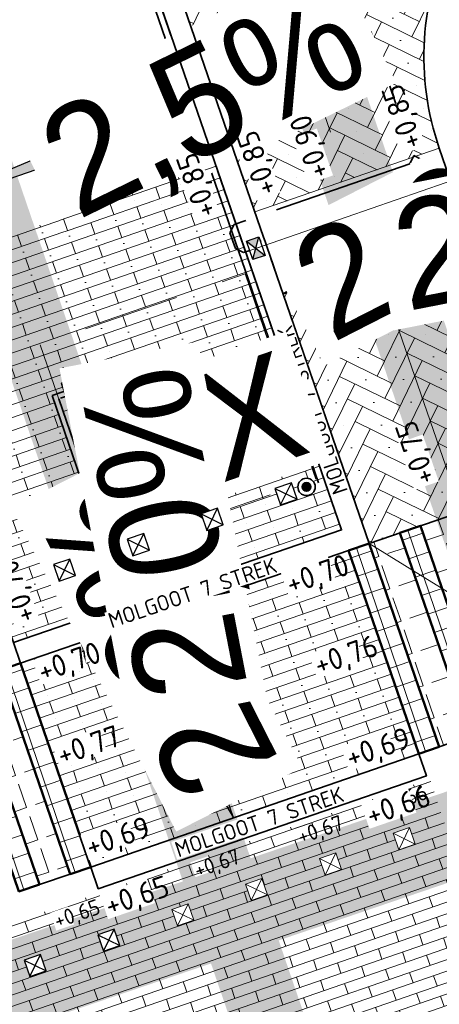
# Model space of a CAD drawing. Header units: metres. Extents: x 264779 to 275389, y 575281 to 580396.
# Tile 13 of 174: x 265234 to 265244, y 576932 to 576954. Entities that reach past the tile are written whole.
import ezdxf
from ezdxf.enums import TextEntityAlignment as Align

# ---------------------------------------------------------------- set-up
doc = ezdxf.new("R2018")
doc.units = ezdxf.units.M
doc.set_wipeout_variables(frame=1)
for name, pattern in [('AM-AS', [16, 10, -2, 2, -2]), ('B-WE-RI-HWA_HUISAANSLUITING_PVC_125-G', [10, 3.25, -0.75, 1.25, -0.75, 1.25, -0.75, 1.25, -0.75]), ('B-WE-RI-HWA_PVC_125-G', [10, 2.25, -1.083333, 2.25, -1.083333, 2.25, -1.083333]), ('B-WE-VH-KANTOPSLUITING_RIJWIELPADBAND_[AFMETINGEN1]-G', [10, 4.2, -0.6, 0.7, -0.6, 0.7, -0.6, 0.7, -0.6, 0.7, -0.6]), ('HIDDEN', [9.525, 6.35, -3.175])]:
    doc.linetypes.add(name, pattern=pattern)
for name, color, linetype, lineweight in [('B-WE-IE-VERKEERSTEKEN_OVERIG-S', 252, 'Continuous', 18), ('B-WE-VH-VERHARDING_BETONSTRAATSTEEN_WAALFORMAAT_HALF-A', 252, 'Continuous', 18), ('B-XX-AL-HOOGTELABEL-T25', 252, 'Continuous', 9), ('N-CO-AM-AS-G', 10, 'AM-AS', 9), ('N-GV-GR-BEPLANTING_WATERPLANT-A', 92, 'Continuous', 18), ('N-WA-RI-DETAIL1-G', 1, 'HIDDEN', 18), ('N-WE-IE-MEUBILAIR_WEGMEUBILAIR_DIAMANTKOPPAAL-S', 7, 'Continuous', 25), ('N-WE-IE-TERREINAFSCHEIDING_KUNSTMATIG-G', 30, 'B-WE-IE-TERREINAFSCHEIDING_KUNSTMATIG-G', 35), ('N-WE-KL-ET_LS_OV_LICHTMAST-S', 10, 'Continuous', 35), ('N-WE-VH-GOOT_SBS-G', 40, 'Continuous', 35), ('N-WE-VH-KANTOPSLUITING_RIJWIELPADBAND_60-120x200-G', 60, 'B-WE-VH-KANTOPSLUITING_RIJWIELPADBAND_[AFMETINGEN1]-G', 35), ('N-WE-VH-KNIKLIJN_AANDUIDING-G', 30, 'Continuous', 18), ('N-WE-VH-VERHARDING_HERSTRATEN-A', 40, 'Continuous', 18), ('N-WE-VH-VERHARDING_HERSTRATEN-G', 40, 'Continuous', 35), ('N-WE-VH-VERHARDING_NATUURSTEEN-A', 40, 'Continuous', 18), ('N-WE-VH-VERHARDING_NATUURSTEEN-G', 40, 'Continuous', 50), ('N-WE-VH-VERHARDING_STRAATBAKSTEEN_DIKFORMAAT_KEPER-G', 40, 'Continuous', 35), ('N-WE-VH-VERHARDING_STRAATBAKSTEEN_WAALFORMAAT_HALF-G', 40, 'Continuous', 35), ('N-XX-AL-HOOGTELABEL-T25-M', 7, 'Continuous', 25), ('X-XX-AL-T18-1000', 10, 'Continuous', 18), ('X-XX-AL-VERKANTING_DAKPROFIEL-S', 7, 'Continuous', 25), ('X-XX-AL-VERKANTING_ÉÉN_OOR-S', 7, 'Continuous', 25)]:
    doc.layers.add(name, color=color, linetype=linetype, lineweight=lineweight)
for name, color, linetype, lineweight, true_color in [('B-WE-KL-TRACE-A', 9, 'Continuous', 13, 0x808080), ('N-GV-GR-BOOM-S', 7, 'Continuous', 35, 0x00a500), ('N-OI-RI-BELUCHTINGSDRAINAGE_PVC_160-G', 3, 'B-WE-RI-DRAINAGE_PVC_160-G', 35, 0x00ff00), ('N-OI-RI-HWA_KOLKAANSLUITING_PVC_160-G', 150, 'B-WE-RI-HWA_HUISAANSLUITING_PVC_125-G', 35, 0x007fff), ('N-OI-RI-HWA_KOLKAANSLUITING_PVC_200-G', 150, 'B-WE-RI-HWA_PVC_125-G', 35, 0x007fff), ('N-WE-RI-HWA_KOLK-S', 150, 'Continuous', 25, 0x007fff), ('N-WE-VH-VERHARDING_STRAATBAKSTEEN_DIKFORMAAT_KEPER-ROOD-PAARS-A', 7, 'Continuous', 18, 0xa45729), ('N-WE-VH-VERHARDING_STRAATBAKSTEEN_WAALFORMAAT_HALF_PAARS-BRUIN-A', 7, 'Continuous', 18, 0x66332b)]:
    doc.layers.add(name, color=color, linetype=linetype, lineweight=lineweight, true_color=true_color)
doc.layers.add('X-XX-AL-HULPLAAG-G', color=6, linetype='Continuous', lineweight=18, plot=False)
doc.styles.add('NLCS-ISO-ANNOTATIVE-T18', font='NLCS-ISO.ttf', dxfattribs={"height": 1.8})
doc.styles.add('NLCS-ISO-ANNOTATIVE-T25', font='NLCS-ISO.ttf', dxfattribs={"height": 2.5})
doc.styles.add('NLCS-ISO-M1000-T25', font='NLCS-ISO.ttf', dxfattribs={"height": 2.5})
doc.styles.get("Standard").update_dxf_attribs({"font": 'arial.ttf'})
doc.linetypes.add('B-WE-IE-TERREINAFSCHEIDING_KUNSTMATIG-G', pattern='A,5,-2.5,[82,NLCS.shx,S=1.1,R=90,X=0,Y=0],-2.5', length=10)
doc.linetypes.add('B-WE-RI-DRAINAGE_PVC_160-G', pattern='A,10.25,-3,[160,NLCS.shx,S=0.25,R=0,X=0,Y=0],-3.5,["o",Standard,S=1,R=0,X=-0.35,Y=-0.35],-3.25', length=20)
pattern_1 = [(243.94852576, (71648.1353, 116879.18004), (0.1782353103, -0.51914757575), [1.5525, -0.77625]), (153.94852576, (71649.18137, 116878.66867), (0.1782353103, -0.51914757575), [1.5525, -0.77625]), (243.94852576, (71647.8835, 116878.2231), (0.1782353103, -0.51914757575), [0, -2.32875]), (243.94852576, (71648.5731, 116878.75), (0.1782353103, -0.51914757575), [0, -2.32875])]
pattern_2 = [(199.03852576, (70684.70536, 116529.11236), (0.0815509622, -0.23632486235), []), (109.03852576, (70684.70536, 116529.11236), (-0.5542006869, 0.07322293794), [0.25, -0.25])]
pattern_3 = [(288.77070982, (70683.9374, 116264.9575), (0.42606624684, 0.14480177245), []), (18.77070982, (70683.9374, 116264.9575), (-0.14480177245, 0.42606624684), [])]

# ---------------------------------------------------------------- blocks, each defined once
blk = doc.blocks.new('*U184')
h = blk.add_hatch(color=256)
h.dxf.hatch_style = 1
h.paths.add_polyline_path([(-4.01, 11.67), (0, 0), (4.06, -11.82), (2.36, 0.81)])
at = {"flags": 128}
blk.add_lwpolyline([(-4.01, 11.67), (0, 0), (4.06, -11.82), (2.36, 0.81)], close=True, dxfattribs=at)
at = {"lineweight": 30}
for tag, rotation, flags, p in [('HELLING_2', 296.9534, 50, (1.76, 10.72)), ('HELLING', 280.9534, 43, (6.61, -1.23))]:
    blk.add_attdef(tag, text='', height=2.5, rotation=rotation, dxfattribs=dict(at, flags=flags)).set_placement(p, align=Align.TOP_LEFT)
blk = doc.blocks.new('*U176')
h = blk.add_hatch(color=256)
h.dxf.hatch_style = 1
h.paths.add_polyline_path([(-35.26, -12.17), (0, 0), (-0.82, 2.36)])
at = {"flags": 128}
blk.add_lwpolyline([(-35.26, -12.17), (0, 0), (-0.82, 2.36), (-35.26, -12.17)], dxfattribs=at)
at = {"lineweight": 30, "flags": 5}
blk.add_attdef('HELLING', text='', height=2.5, rotation=26.0406, dxfattribs=at).set_placement((-19.38, -1.08), align=Align.TOP_RIGHT)
blk = doc.blocks.new('*U93')
h = blk.add_hatch(color=256)
h.dxf.hatch_style = 1
h.paths.add_polyline_path([(-3.65, 10.64), (0, 0), (3.65, -10.64), (2.36, 0.81)])
at = {"flags": 128}
blk.add_lwpolyline([(-3.65, 10.64), (0, 0), (3.65, -10.64), (2.36, 0.81)], close=True, dxfattribs=at)
at = {"lineweight": 30}
for tag, rotation, flags, p in [('HELLING_2', 296.9534, 50, (1.76, 10.72)), ('HELLING', 280.9534, 43, (6.61, -1.23))]:
    blk.add_attdef(tag, text='', height=2.5, rotation=rotation, dxfattribs=dict(at, flags=flags)).set_placement(p, align=Align.TOP_LEFT)
blk = doc.blocks.new('BOOM')
blk.add_lwpolyline([(0.4, 4.34), (0.41, 4.35), (0.41, 4.36), (0.42, 4.37), (0.43, 4.38), (0.44, 4.38), (0.44, 4.39), (0.45, 4.4), (0.46, 4.41), (0.46, 4.42), (0.47, 4.43), (0.47, 4.44), (0.48, 4.46), (0.48, 4.48), (0.47, 4.5), (0.47, 4.53), (0.44, 4.64, -0.52938), (0.49, 4.7, -0.087139), (2.05, 4.26, -0.372341), (2.11, 4.12), (2.17, 3.8), (2.01, 3.64), (1.84, 3.67), (1.63, 3.52), (1.71, 3.32), (1.92, 3.25), (2.5, 3.38), (2.64, 3.31), (2.63, 3.18), (2.5, 3.1), (2.38, 2.71), (2.53, 2.46), (2.92, 3.09, -0.504641), (3.14, 2.89, 0.331948), (3.27, 2.69, 0.282008), (3.68, 2.77), (3.65, 2.75, -0.512156), (3.84, 2.75, -0.16076), (4.7, -0.05), (4.59, -0.16), (4.59, -0.27), (4.48, -0.29), (4.5, -0.4), (4.33, -0.35), (4.28, -0.48), (4.48, -0.61), (4.55, -0.66), (4.66, -0.55, -0.106371), (4, -2.41), (3.42, -2.03), (3.31, -2.1), (3.24, -1.79), (3.03, -1.54), (2.79, -1.55), (2.79, -1.83), (2.61, -2.47), (2.64, -2.59), (2.77, -2.61), (3.62, -2.93, -0.236298), (-0.21, -4.62, 0.159625), (-0.32, -4.4, 0.350802), (-0.29, -4.17, -0.504641), (-0.55, -4.05), (-0.49, -3.84), (-0.6, -3.65), (-0.74, -3.67), (-0.76, -3.82), (-0.87, -3.88), (-1, -3.79), (-1.11, -3.2), (-1.19, -3.12), (-1.4, -3.13), (-1.46, -3.38), (-1.55, -3.41), (-1.63, -3.62), (-1.85, -3.5, 0.733583), (-1.77, -3.66, -0.861625), (-1.72, -3.81, 0.279978), (-1.88, -4.05), (-1.88, -4.06, -0.827056), (-2.04, -4.23, -0.116774), (-3.83, -2.36), (-3.79, -2.35), (-3.76, -2.34), (-3.74, -2.33), (-3.72, -2.32), (-3.71, -2.31), (-3.7, -2.3), (-3.69, -2.29), (-3.47, -2.01), (-3.47, -2), (-3.47, -1.99), (-3.46, -1.99), (-3.46, -1.98), (-3.46, -1.97), (-3.45, -1.96), (-3.45, -1.95), (-3.44, -1.94), (-3.44, -1.92), (-3.43, -1.91), (-3.42, -1.9), (-3.42, -1.88), (-3.41, -1.87), (-3.4, -1.85), (-3.39, -1.84), (-3.39, -1.82), (-3.38, -1.81), (-3.38, -1.79), (-3.38, -1.78), (-3.38, -1.77), (-3.38, -1.76), (-3.38, -1.75), (-3.38, -1.74), (-3.39, -1.73), (-3.4, -1.73), (-3.4, -1.72), (-3.41, -1.72), (-3.42, -1.72), (-3.43, -1.72), (-3.44, -1.72), (-3.45, -1.72), (-3.46, -1.71), (-3.47, -1.71), (-3.48, -1.71), (-3.49, -1.7), (-3.5, -1.69), (-3.52, -1.68), (-3.53, -1.67), (-3.54, -1.67), (-3.55, -1.66), (-3.56, -1.65), (-3.58, -1.64), (-3.59, -1.62), (-3.6, -1.61), (-3.83, -1.87), (-3.84, -1.86), (-3.85, -1.84), (-3.86, -1.83), (-3.87, -1.81), (-3.88, -1.8), (-3.89, -1.79), (-3.91, -1.78), (-3.94, -1.77), (-3.98, -1.78), (-4.04, -1.79), (-4.11, -1.81, -0.040997), (-4.42, -0.95), (-4.26, -0.97), (-4.11, -1.07), (-4.04, -1), (-3.95, -0.85), (-4.03, -0.72), (-3.99, -0.52), (-4.17, -0.51), (-4.29, -0.39), (-4.51, -0.53, -0.05814), (-4.6, 0.76), (-4.47, 0.74), (-3.96, 0.34), (-3.74, 0.41), (-2.88, 0.64), (-2.81, 0.92), (-3.14, 1.05), (-3.19, 1.16), (-3.8, 1.46), (-3.81, 1.63), (-4.02, 1.8), (-4.1, 1.97), (-3.96, 2.19), (-3.65, 2.24), (-3.36, 2.43), (-3.36, 2.62), (-3.54, 2.83), (-3.49, 2.92), (-3.56, 3.05, -0.13428), (-1.53, 4.46, -0.541727), (-1.47, 4.41), (-1.48, 4.28), (-1.48, 4.21), (-1.47, 4.16), (-1.46, 4.12), (-1.44, 4.09), (-1.42, 4.07), (-1.39, 4.05), (-1.37, 4.03), (-1.35, 4.02), (-1.33, 4), (-1.32, 3.99), (-1.3, 3.97), (-1.29, 3.96), (-1.27, 3.95), (-1.26, 3.94), (-1.24, 3.94), (-1.23, 3.94), (-1.21, 3.94), (-1.19, 3.95), (-1.17, 3.96), (-1.15, 3.97), (-1.14, 3.98), (-1.12, 3.99), (-1.1, 4), (-1.08, 4), (-1.06, 4.01), (-1.04, 4.01), (-1.02, 4.01), (-1, 4.02), (-0.98, 4.02), (-0.97, 4.02), (-0.95, 4.03), (-0.94, 4.04), (-0.92, 4.05), (-0.91, 4.06), (-0.9, 4.08), (-0.89, 3.99), (-0.87, 3.96), (-0.77, 3.8), (-0.56, 3.68), (-0.85, 4.16), (-0.85, 4.17), (-0.85, 4.18), (-0.84, 4.2), (-0.84, 4.21), (-0.85, 4.23), (-0.85, 4.24), (-0.86, 4.25), (-0.88, 4.27), (-0.9, 4.28), (-0.92, 4.3), (-0.94, 4.32), (-0.97, 4.35), (-1, 4.38), (-1.03, 4.42), (-1.11, 4.52, -0.543104), (-1.08, 4.59, -0.046766), (-0.22, 4.72, -0.385168), (-0.17, 4.68), (-0.14, 4.5), (-0.13, 4.45), (-0.11, 4.41), (-0.1, 4.38), (-0.08, 4.37), (-0.06, 4.36), (-0.04, 4.36), (-0.03, 4.36), (-0.01, 4.36), (0.01, 4.35), (0.02, 4.35), (0.04, 4.34), (0.06, 4.34), (0.07, 4.33), (0.09, 4.32), (0.1, 4.32), (0.11, 4.31), (0.13, 4.3), (0.14, 4.3), (0.15, 4.29), (0.17, 4.28), (0.18, 4.28), (0.19, 4.27), (0.19, 4.26), (0.2, 4.25), (0.21, 4.24), (0.21, 4.23), (0.22, 4.23), (0.22, 4.22), (0.23, 4.21), (0.23, 4.21), (0.24, 4.2), (0.25, 4.2), (0.26, 4.2), (0.27, 4.21), (0.28, 4.21), (0.29, 4.22), (0.3, 4.22), (0.31, 4.23), (0.32, 4.24), (0.33, 4.26), (0.34, 4.27), (0.35, 4.28), (0.36, 4.3), (0.37, 4.31), (0.38, 4.32), (0.39, 4.33)], format="xyb", close=True)
blk.add_circle((0, 0), 0.138)
at = {"lineweight": 30, "flags": 104}
blk.add_attdef('01', text='', height=1.8, dxfattribs=at).set_placement((-2.45, 3.09), align=Align.TOP_LEFT)
blk = doc.blocks.new('*U97')
blk.add_wipeout([(-1.125, 0.75), (1.125, 0.75), (1.125, -0.75), (-1.125, -0.75)])
h = blk.add_hatch(color=256)
h.dxf.hatch_style = 1
h.paths.add_polyline_path([(0, 0), (-1.125, 0.75), (-1.125, -0.75)])
h.paths.add_polyline_path([(1.125, -0.75), (1.125, 0.75), (0, 0)])
for p, q in [((-1.125, -0.75), (1.125, 0.75)), ((1.125, -0.75), (-1.125, 0.75))]:
    blk.add_line(p, q)
at = {"flags": 128}
blk.add_lwpolyline([(-1.125, -0.75), (1.125, -0.75), (1.125, 0.75), (-1.125, 0.75)], close=True, dxfattribs=at)
blk = doc.blocks.new('Diamantkoppaal')
blk.add_wipeout([(-1, 1), (1, 1), (1, -1), (-1, -1)])
at = {"flags": 128}
blk.add_lwpolyline([(-1, 1), (-1, -1), (1, -1), (1, 1)], close=True, dxfattribs=at)
for points in [[(-1, 1), (1, -1)], [(-1, -1), (1, 1)]]:
    blk.add_lwpolyline(points, dxfattribs=at)
blk = doc.blocks.new('N-SKL-ET_LS_OV_LICHTMAST_TYPE5-SO')
at = {"lineweight": 30, "flags": 104}
blk.add_attdef('01', text='', height=1.8, dxfattribs=at).set_placement((1.92, 1.09), align=Align.TOP_LEFT)
blk.add_wipeout([(0, 1), (0.07, 1), (0.19, 0.98), (0.39, 0.92), (0.59, 0.81), (0.71, 0.7), (0.8, 0.6), (0.89, 0.45), (0.96, 0.26), (0.99, 0.12), (1, -0.03), (0.99, -0.14), (0.97, -0.25), (0.94, -0.35), (0.91, -0.41), (0.87, -0.49), (0.79, -0.61), (0.76, -0.65), (0.67, -0.74), (0.57, -0.82), (0.47, -0.88), (0.37, -0.93), (0.31, -0.95), (0.19, -0.98), (0.13, -0.99), (0.04, -1), (-0.11, -0.99), (-0.25, -0.97), (-0.34, -0.94), (-0.44, -0.9), (-0.55, -0.84), (-0.61, -0.79), (-0.68, -0.73), (-0.75, -0.66), (-0.8, -0.6), (-0.85, -0.53), (-0.88, -0.47), (-0.93, -0.36), (-0.95, -0.32), (-0.97, -0.23), (-0.98, -0.19), (-1, -0.08), (-1, 0.02), (-1, 0.1), (-0.99, 0.16), (-0.97, 0.22), (-0.95, 0.3), (-0.93, 0.36), (-0.91, 0.41), (-0.89, 0.45), (-0.85, 0.53), (-0.81, 0.59), (-0.75, 0.66), (-0.69, 0.73), (-0.64, 0.76), (-0.57, 0.82), (-0.5, 0.87), (-0.42, 0.91), (-0.35, 0.94), (-0.26, 0.97), (-0.17, 0.99), (-0.07, 1)])
blk.add_hatch(color=0).paths.add_polyline_path([(-0.5, 0.05, 1), (0.5, -0.05, 1)])
at = {"color": 0}
for radius in [1, 0.5]:
    blk.add_circle((0, 0), radius, dxfattribs=at)

msp = doc.modelspace()

# ---------------------------------------------------------------- hatches: boundary and pattern name
at = {"layer": 'B-WE-KL-TRACE-A'}
h = msp.add_hatch(dxfattribs=at)
h.set_pattern_fill('DOTS', color=256, scale=0.5)
h.set_pattern_definition([(0, (265713.50372, 576754.34745), (0.079375, 0.15875), [0, -0.15875])])
h.paths.add_polyline_path([(265257.497, 576901.576), (265280.092, 576836.285), (265298.31, 576783.268), (265291.791, 576781.392), (265239.384, 576934.357), (265222.655, 576983.209), (265230.7, 576979.939), (265245.297, 576937.421), (265245.427, 576937.04)])
h.paths.add_polyline_path([(265223.141, 576984.793), (265219.917, 576993.606), (265211.971, 577028.584), (265210.547, 577042.097), (265222.786, 577002.989), (265229.989, 576982.009)])
h.paths.add_polyline_path([(265207.488, 577055.376), (265208.876, 577042.208), (265202.774, 577069.069)])
h.paths.add_polyline_path([(265194.59, 577097.909), (265209.11, 577055.736), (265209.669, 577050.426), (265224.354, 577003.504), (265246.856, 576937.963), (265259.058, 576902.111), (265281.655, 576836.813), (265331.28, 576692.401), (265402.247, 576711.023), (265417.831, 576715.057), (265434.246, 576719.393), (265450.777, 576723.65), (265466.98, 576727.876), (265483.558, 576732.243), (265517.748, 576741.103), (265533.987, 576745.376), (265551.26, 576749.845), (265566.674, 576753.911), (265582.241, 576757.871), (265589.311, 576759.685), (265591.043, 576760.329), (265486.412, 577064.17), (265488.303, 577064.821), (265593.602, 576759.04), (265591.727, 576758.343), (265591.58, 576758.769), (265589.803, 576758.108), (265582.65, 576756.272), (265567.088, 576752.314), (265551.677, 576748.248), (265534.403, 576743.779), (265518.165, 576739.506), (265483.975, 576730.646), (265467.398, 576726.28), (265451.191, 576722.053), (265434.662, 576717.796), (265418.248, 576713.46), (265402.664, 576709.426), (265330.216, 576690.416), (265298.846, 576781.706), (265290.739, 576779.372), (265237.824, 576933.823), (265212.508, 577007.744), (265210.34, 577028.314), (265197.8, 577083.516), (265193.03, 577097.371)])
at = {"layer": 'B-WE-VH-VERHARDING_BETONSTRAATSTEEN_WAALFORMAAT_HALF-A'}
h = msp.add_hatch(dxfattribs=at)
h.set_pattern_fill('AVH-BSS_WAALFORMAAT_HALFST', color=256, scale=25, angle=89.95, pattern_type=2)
h.set_pattern_definition(pattern_2)
h.paths.add_polyline_path([(265242.804, 576922.019), (265245.272, 576922.84), (265245.5, 576922.185), (265248.251, 576922.356), (265244.115, 576934.366), (265241.267, 576933.428), (265241.337, 576933.211), (265236.466, 576931.563), (265235.533, 576934.062), (265227.589, 576931.336), (265222.918, 576929.758), (265223.883, 576926.7), (265224.962, 576923.73), (265224.979, 576923.681), (265225.238, 576923.769), (265225.106, 576924.156), (265237.607, 576928.414), (265237.749, 576928.002), (265237.843, 576928.035), (265239.969, 576921.843)])
at = {"layer": 'N-GV-GR-BEPLANTING_WATERPLANT-A'}
h = msp.add_hatch(dxfattribs=at)
h.set_pattern_fill('AGR-WATERPLANTEN', color=256, scale=2.25, pattern_type=2)
h.set_pattern_definition([(19.08852576, (71135.18773, 116749.89775), (0.3644015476, 0.47609828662), [0.5000625, -0.5000625])])
h.paths.add_polyline_path([(265236.998, 576946.274), (265234.767, 576945.504), (265235.537, 576943.273), (265237.768, 576944.043)])
at = {"layer": 'N-WE-VH-VERHARDING_HERSTRATEN-A'}
h = msp.add_hatch(dxfattribs=at)
h.set_pattern_fill('ANGLE', color=256, scale=0.5625, angle=89.8695)
h.set_pattern_definition([(108.95802027, (53525.6048, 115542.10574), (-0.743187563, -0.255291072), [0.5715, -0.2143125]), (198.95802027, (53525.6048, 115542.10574), (0.255291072, -0.743187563), [0.5715, -0.2143125])])
h.paths.add_polyline_path([(265244.29, 576942.983), (265245.188, 576940.383), (265253.224, 576943.129), (265252.33, 576945.743), (265241.925, 576942.175), (265243.542, 576937.488), (265244.251, 576937.733), (265242.635, 576942.416), (265243.107, 576942.579), (265244.723, 576937.897), (265245.432, 576938.143), (265243.818, 576942.821)])
h = msp.add_hatch(dxfattribs=at)
h.set_pattern_fill('ANGLE', color=256, scale=0.5625, angle=89.8695)
h.set_pattern_definition([(108.95802027, (71168.2699, 116826.9285), (-0.743187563, -0.255291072), [0.5715, -0.2143125]), (198.95802027, (71168.2699, 116826.9285), (0.255291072, -0.743187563), [0.5715, -0.2143125])])
h.paths.add_polyline_path([(265235.034, 576934.553), (265233.412, 576939.252), (265232.703, 576939.008), (265234.323, 576934.316)])
at = {"layer": 'N-WE-VH-VERHARDING_NATUURSTEEN-A'}
h = msp.add_hatch(dxfattribs=at)
h.set_pattern_fill('AVH-BETONPLAAT_BLOK', color=256, scale=1.125, angle=269.6822, pattern_type=2)
h.set_pattern_definition([(288.77070982, (70685.12025, 116265.36165), (0.42606624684, 0.14480177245), []), (18.77070982, (70685.12025, 116265.36165), (-0.14480177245, 0.42606624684), [])])
h.paths.add_polyline_path([(265244.723, 576937.897), (265244.251, 576937.733), (265242.635, 576942.416), (265243.107, 576942.579)])
h = msp.add_hatch(dxfattribs=at)
h.set_pattern_fill('AVH-BETONPLAAT_BLOK', color=256, scale=1.125, angle=269.6822, pattern_type=2)
h.set_pattern_definition(pattern_3)
h.paths.add_polyline_path([(265243.542, 576937.488), (265243.07, 576937.324), (265241.452, 576942.012), (265241.925, 576942.175)])
h = msp.add_hatch(dxfattribs=at)
h.set_pattern_fill('AVH-BETONPLAAT_BLOK', color=256, scale=1.125, angle=269.6822, pattern_type=2)
h.set_pattern_definition([(288.77070982, (70682.75516, 116264.55143), (0.42606624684, 0.14480177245), []), (18.77070982, (70682.75516, 116264.55143), (-0.14480177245, 0.42606624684), [])])
h.paths.add_polyline_path([(265234.323, 576934.316), (265233.848, 576934.157), (265232.23, 576938.846), (265232.703, 576939.008)])
at = {"layer": 'N-WE-VH-VERHARDING_STRAATBAKSTEEN_DIKFORMAAT_KEPER-ROOD-PAARS-A'}
h = msp.add_hatch(dxfattribs=at)
h.set_pattern_fill('AVH-SBS_DIKFORMAAT_KEPER', color=256, scale=28.125, angle=224.86, pattern_type=2)
h.set_pattern_definition(pattern_1)
h.paths.add_polyline_path([(265239.289, 576949.811), (265243.543, 576951.279, -0.199452), (265243.849, 576956.257), (265238.48, 576959.052), (265235.552, 576960.638)])
h = msp.add_hatch(dxfattribs=at)
h.set_pattern_fill('AVH-SBS_DIKFORMAAT_KEPER', color=256, scale=28.125, angle=224.86, pattern_type=2)
h.set_pattern_definition(pattern_1)
edge = h.paths.add_edge_path()
edge.add_line((265244.243, 576949.309), (265239.942, 576947.92))
edge.add_line((265239.942, 576947.92), (265241.925, 576942.175))
edge.add_line((265241.925, 576942.175), (265252.33, 576945.743))
edge.add_arc((265250.209, 576951.887), 6.5, 203.3724, 289.0395, ccw=False)

# ---------------------------------------------------------------- linework, layer by layer
at = {"layer": 'N-CO-AM-AS-G'}
msp.add_lwpolyline([(265244.951, 576940.302), (265238.48, 576959.052), (265294.899, 576978.523)], dxfattribs=at)
at = {"layer": 'N-OI-RI-BELUCHTINGSDRAINAGE_PVC_160-G', "flags": 128}
msp.add_lwpolyline([(265236.723, 576946.517), (265234.833, 576945.865), (265235.811, 576943.029), (265237.702, 576943.682)], close=True, dxfattribs=at)
at = {"layer": 'N-OI-RI-HWA_KOLKAANSLUITING_PVC_160-G', "flags": 128}
msp.add_lwpolyline([(265243.147, 576951.015), (265244.102, 576951.345), (265244.293, 576951.252), (265244.417, 576950.893), (265244.324, 576950.702), (265244.182, 576950.653)], dxfattribs=at)
at = {"layer": 'N-OI-RI-HWA_KOLKAANSLUITING_PVC_200-G', "flags": 128}
for points in [[(265239.793, 576960.273), (265242.956, 576951.108)], [(265242.956, 576951.108), (265242.863, 576950.918)], [(265242.956, 576951.108), (265243.147, 576951.015)]]:
    msp.add_lwpolyline(points, dxfattribs=at)
at = {"layer": 'N-WA-RI-DETAIL1-G', "ltscale": 0.35, "flags": 128}
msp.add_lwpolyline([(265234.336, 576946.752), (265235.968, 576942.025), (265240.694, 576943.656), (265239.063, 576948.383)], close=True, dxfattribs=at)
at = {"layer": 'N-WE-IE-TERREINAFSCHEIDING_KUNSTMATIG-G', "ltscale": 0.5, "flags": 128}
msp.add_lwpolyline([(265240.755, 576943.572), (265235.535, 576958.696)], dxfattribs=at)
at = {"layer": 'N-WE-VH-GOOT_SBS-G', "flags": 128}
for points in [[(265233.722, 576939.887), (265241.289, 576942.485), (265234.902, 576960.991), (265287.107, 576979.008, 0.412828), (265290.83, 576986.61), (265280.644, 577016.584), (265284.427, 577017.883), (265301.063, 576968.93, 0.415155), (265308.693, 576965.186), (265331.208, 576972.918), (265331.37, 576972.445), (265308.855, 576964.713, -0.415155), (265300.59, 576968.769), (265284.115, 577017.247), (265281.278, 577016.272), (265291.304, 576986.771, -0.412828), (265287.27, 576978.535), (265235.538, 576960.681), (265241.925, 576942.175), (265241.452, 576942.012), (265233.885, 576939.414)], [(265296.19, 576967.723, -0.412833), (265292.156, 576959.487), (265252.33, 576945.743, -0.414208), (265244.065, 576949.767), (265243.543, 576951.279, -0.414214), (265247.567, 576959.544), (265287.402, 576973.292, -0.415601), (265295.677, 576969.239)]]:
    msp.add_lwpolyline(points, format="xyb", close=True, dxfattribs=at)
at = {"layer": 'N-WE-VH-KANTOPSLUITING_RIJWIELPADBAND_60-120x200-G', "flags": 128}
msp.add_lwpolyline([(265234.767, 576945.504), (265235.537, 576943.273), (265237.768, 576944.043), (265236.998, 576946.274)], close=True, dxfattribs=at)
at = {"layer": 'N-WE-VH-KNIKLIJN_AANDUIDING-G', "ltscale": 0.75}
msp.add_lwpolyline([(265244.951, 576940.302), (265241.925, 576942.175)], dxfattribs=at)
at = {"layer": 'N-WE-VH-VERHARDING_HERSTRATEN-G', "flags": 128}
msp.add_lwpolyline([(265244.251, 576937.733), (265243.542, 576937.488), (265241.925, 576942.175), (265252.33, 576945.743), (265253.224, 576943.129), (265245.188, 576940.383)], dxfattribs=at)
at = {"layer": 'N-WE-VH-VERHARDING_NATUURSTEEN-G', "flags": 128}
for points in [[(265244.723, 576937.897), (265244.251, 576937.733), (265242.635, 576942.416), (265243.107, 576942.579)], [(265243.542, 576937.488), (265243.07, 576937.324), (265241.452, 576942.012), (265241.925, 576942.175)], [(265234.323, 576934.316), (265233.848, 576934.157), (265232.23, 576938.846), (265232.703, 576939.008)]]:
    msp.add_lwpolyline(points, close=True, dxfattribs=at)
at = {"layer": 'N-WE-VH-VERHARDING_STRAATBAKSTEEN_WAALFORMAAT_HALF-G', "flags": 128}
msp.add_lwpolyline([(265234.614, 576945.578), (265235.463, 576943.12), (265237.92, 576943.969), (265237.072, 576946.426)], close=True, dxfattribs=at)
msp.add_lwpolyline([(265241.452, 576942.012), (265243.07, 576937.324), (265235.508, 576934.712), (265233.885, 576939.414)], dxfattribs=at)
at = {"layer": 'X-XX-AL-HULPLAAG-G'}
for p, q in [((265243.543, 576951.279), (265239.289, 576949.811)), ((265244.196, 576949.388), (265239.942, 576947.92))]:
    msp.add_line(p, q, dxfattribs=at)
at = {"layer": 'X-XX-AL-HULPLAAG-G', "flags": 128}
for points in [[(265243.07, 576937.324), (265245.904, 576938.306), (265245.188, 576940.383)], [(265243.245, 576936.815), (265235.679, 576934.218)]]:
    msp.add_lwpolyline(points, dxfattribs=at)

# ---------------------------------------------------------------- block references
at = {"layer": 'X-XX-AL-VERKANTING_DAKPROFIEL-S'}
ref = msp.add_blockref('*U93', (265242.069, 576948.654), dxfattribs=dict(at, xscale=0.2000000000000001, yscale=0.2000000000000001, zscale=0.2000000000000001, rotation=90.08715321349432))
lines = msp.add_mtext('2,0%', dxfattribs={"layer": '0', "insert": (265239.924, 576949.004), "char_height": 2.5, "attachment_point": 1, "rotation": 27.0406, "bg_fill": 3, "box_fill_scale": 1.15, "bg_fill_color": 256, "bg_fill_transparency": 0})
ref.add_attrib('HELLING_2', '', (265239.924, 576949.004)).embed_mtext(lines)
lines = msp.add_mtext('2,0%', dxfattribs={"layer": '0', "insert": (265242.313, 576949.976), "char_height": 2.5, "attachment_point": 1, "rotation": 11.0406, "bg_fill": 3, "box_fill_scale": 1.15, "bg_fill_color": 256, "bg_fill_transparency": 0})
ref.add_attrib('HELLING', '', (265242.313, 576949.976)).embed_mtext(lines)
at = {"layer": 'X-XX-AL-VERKANTING_ÉÉN_OOR-S'}
ref = msp.add_blockref('*U176', (265237.979, 576952.075), dxfattribs=dict(at, xscale=0.2, yscale=0.2, zscale=0.2))
lines = msp.add_mtext('2,5%', dxfattribs={"layer": '0', "insert": (265234.102, 576951.86), "char_height": 2.5, "attachment_point": 1, "rotation": 26.0406, "bg_fill": 3, "box_fill_scale": 1.15, "bg_fill_color": 256, "bg_fill_transparency": 0})
ref.add_attrib('HELLING', '', (265234.102, 576951.86)).embed_mtext(lines)

# ---------------------------------------------------------------- next in the draw order: texts
at = {"layer": 'X-XX-AL-T18-1000', "insert": (265240.618, 576945.247), "char_height": 0.36, "width": 4.0716, "attachment_point": 5, "rotation": 108.7302, "style": 'NLCS-ISO-ANNOTATIVE-T18', "bg_fill": 3, "box_fill_scale": 1.1, "bg_fill_color": 256, "bg_fill_transparency": 0}
msp.add_mtext('MOLGOOT 7 STREK', dxfattribs=at)

# ---------------------------------------------------------------- next in the draw order: hatches: boundary and pattern name
at = {"layer": 'N-WE-VH-VERHARDING_STRAATBAKSTEEN_WAALFORMAAT_HALF_PAARS-BRUIN-A'}
h = msp.add_hatch(dxfattribs=at)
h.set_pattern_fill('AVH-SBS_WAALFORMAAT_HALFST', color=256, scale=28.125, angle=179.952, style=0, pattern_type=2)
h.set_pattern_definition([(199.04055235, (53998.11203, 115705.62007), (0.09175423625, -0.2658622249), []), (289.04055235, (53997.0486, 115705.253), (1.0634488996, 0.367016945), [0.28125, -0.28125]), (289.04055235, (53997.6721, 115705.1707), (1.0634488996, 0.367016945), [0.28125, -0.28125]), (199.04055235, (53997.6262, 115705.30363), (0.1835084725, -0.5317244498), [0, -1.125, 0, 0, 0]), (199.04055235, (53997.1862, 115704.85426), (0.1835084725, -0.5317244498), [0, -1.125, 0, 0, 0])])
h.paths.add_polyline_path([(265234.614, 576945.578), (265237.072, 576946.426), (265237.92, 576943.969), (265235.463, 576943.12)], flags=16)
h.paths.add_polyline_path([(265241.452, 576942.012), (265233.885, 576939.414), (265235.508, 576934.712), (265243.07, 576937.324)])
h.paths.add_polyline_path([(265232.887, 576942.95), (265232.689, 576942.881), (265233.722, 576939.887), (265241.289, 576942.485), (265238.384, 576950.901), (265231.017, 576948.37)])

# ---------------------------------------------------------------- next in the draw order: linework, layer by layer
at = {"layer": 'N-WE-VH-VERHARDING_STRAATBAKSTEEN_DIKFORMAAT_KEPER-G', "flags": 128}
msp.add_lwpolyline([(265284.115, 577017.247), (265281.278, 577016.272), (265291.304, 576986.771, -0.412828), (265287.27, 576978.535), (265235.538, 576960.681), (265241.925, 576942.175), (265252.33, 576945.743, -0.414208), (265244.065, 576949.767), (265243.543, 576951.279, -0.414214), (265247.567, 576959.544), (265287.402, 576973.292, -0.415601), (265295.677, 576969.239), (265296.19, 576967.723, -0.412833), (265292.156, 576959.487), (265290.919, 576959.06), (265292.663, 576953.983), (265295.361, 576946.31, -0.415015), (265300.322, 576956.495), (265300.159, 576956.968), (265332.832, 576968.189), (265331.37, 576972.445), (265308.855, 576964.713, -0.415155), (265300.59, 576968.769)], format="xyb", close=True, dxfattribs=at)
at = {"layer": 'N-WE-VH-VERHARDING_STRAATBAKSTEEN_WAALFORMAAT_HALF-G', "flags": 128}
msp.add_lwpolyline([(265233.722, 576939.887), (265232.689, 576942.881), (265232.887, 576942.95), (265214.212, 576997.063), (265221.575, 576999.605), (265225.357, 577000.91), (265226.009, 576999.019), (265222.228, 576997.714), (265241.289, 576942.485)], close=True, dxfattribs=at)

# ---------------------------------------------------------------- next in the draw order: block references
at = {"layer": 'N-GV-GR-BOOM-S'}
ref = msp.add_blockref('BOOM', (265236.267, 576944.773), dxfattribs=dict(at, xscale=0.2, yscale=0.2, zscale=0.2, rotation=19.08852576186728))
lines = msp.add_mtext('XX', dxfattribs={"layer": '0', "insert": (265235.603, 576945.198), "char_height": 2.5, "attachment_point": 1, "rotation": 19.0885, "bg_fill": 3, "box_fill_scale": 1.125, "bg_fill_color": 256, "bg_fill_transparency": 0})
ref.add_attrib('01', '', (265235.603, 576945.198)).embed_mtext(lines)

# ---------------------------------------------------------------- next in the draw order: block references
at = {"layer": 'N-WE-RI-HWA_KOLK-S', "xscale": -0.2, "yscale": 0.2, "zscale": 0.2, "rotation": 289.0386283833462}
msp.add_blockref('*U97', (265239.314, 576948.973), dxfattribs=at)

# ---------------------------------------------------------------- next in the draw order: texts
at = {"layer": 'B-XX-AL-HOOGTELABEL-T25', "char_height": 0.36, "width": 0.36, "attachment_point": 1, "rotation": 19, "style": 'NLCS-ISO-ANNOTATIVE-T25', "bg_fill": 3, "box_fill_scale": 1.1, "bg_fill_color": 256, "bg_fill_transparency": 0}
for s, insert in [('+0,70', (265234.607, 576939.461)), ('+0,66', (265242.167, 576936.288)), ('+0,67', (265240.231, 576935.578)), ('+0,67', (265237.849, 576934.805))]:
    msp.add_mtext(s, dxfattribs=dict(at, insert=insert))
at = {"layer": 'N-XX-AL-HOOGTELABEL-T25-M', "char_height": 0.5, "width": 1.04288, "attachment_point": 1, "rotation": 109.0885, "style": 'NLCS-ISO-M1000-T25', "bg_fill": 3, "box_fill_scale": 1.1, "bg_fill_color": 256, "bg_fill_transparency": 0}
for s, insert in [('+0,85', (265242.691, 576951.198)), ('+0,85', (265237.955, 576949.62)), ('+0,75', (265242.997, 576943.469))]:
    msp.add_mtext(s, dxfattribs=dict(at, insert=insert))

# ---------------------------------------------------------------- next in the draw order: hatches: boundary and pattern name
at = {"layer": 'B-WE-KL-TRACE-A'}
h = msp.add_hatch(dxfattribs=at)
h.set_pattern_fill('DOTS', color=256, scale=0.5)
h.set_pattern_definition([(360, (265213.50372, 576754.34745), (0.079375, 0.15875), [0, -0.15875])])
edge = h.paths.add_edge_path()
edge.add_line((265245.427, 576937.04), (265177.867, 576914.053))
edge.add_arc((265180.15, 576907.436), 7, 109.0342, 199.0537)
edge.add_line((265173.534, 576905.151), (265198.213, 576833.693))
edge.add_line((265198.213, 576833.693), (265187.391, 576829.955))
edge.add_line((265187.391, 576829.955), (265213.504, 576754.347))
edge.add_line((265213.504, 576754.347), (265157.98, 576735.275))
edge.add_line((265157.98, 576735.275), (265156.42, 576734.739))
edge.add_line((265156.42, 576734.739), (265144.825, 576730.757))
edge.add_line((265144.825, 576730.757), (265165.437, 576670.748))
edge.add_line((265165.437, 576670.748), (265167.329, 576671.398))
edge.add_line((265167.329, 576671.398), (265174.209, 576651.367))
edge.add_line((265174.209, 576651.367), (265191.294, 576657.235))
edge.add_line((265191.294, 576657.235), (265191.904, 576655.462))
edge.add_line((265191.904, 576655.462), (265217.468, 576664.243))
edge.add_line((265217.468, 576664.243), (265217.969, 576662.782))
edge.add_line((265217.969, 576662.782), (265246.735, 576672.662))
edge.add_line((265246.735, 576672.662), (265218.131, 576755.937))
edge.add_line((265218.131, 576755.937), (265215.395, 576754.997))
edge.add_line((265215.395, 576754.997), (265189.934, 576828.717))
edge.add_line((265189.934, 576828.717), (265200.757, 576832.455))
edge.add_line((265200.757, 576832.455), (265175.424, 576905.804))
edge.add_arc((265180.15, 576907.436), 5, 109.0788, 199.0537, ccw=False)
edge.add_line((265178.516, 576912.161), (265246.071, 576935.147))
edge.add_line((265246.071, 576935.147), (265245.427, 576937.04))
h.paths.add_polyline_path([(265147.366, 576729.515), (265166.679, 576673.289), (265168.57, 576673.939), (265175.451, 576653.908), (265192.536, 576659.776), (265193.145, 576658.003), (265218.709, 576666.784), (265219.211, 576665.323), (265244.194, 576673.904), (265216.889, 576753.395)], flags=16)
at = {"layer": 'B-WE-VH-VERHARDING_BETONSTRAATSTEEN_WAALFORMAAT_HALF-A'}
h = msp.add_hatch(dxfattribs=at)
h.set_pattern_fill('AVH-BSS_WAALFORMAAT_HALFST', color=256, scale=25, angle=89.95, pattern_type=2)
h.set_pattern_definition(pattern_2)
h.paths.add_polyline_path([(265235.533, 576934.062), (265236.466, 576931.563), (265241.337, 576933.211), (265241.267, 576933.428), (265244.115, 576934.366), (265243.328, 576936.738), (265235.533, 576934.062)])
at = {"layer": 'N-WE-VH-VERHARDING_NATUURSTEEN-A'}
h = msp.add_hatch(dxfattribs=at)
h.set_pattern_fill('AVH-BETONPLAAT_BLOK', color=256, scale=1.125, angle=269.6822, pattern_type=2)
h.set_pattern_definition(pattern_3)
h.paths.add_polyline_path([(265235.508, 576934.712), (265235.034, 576934.553), (265233.412, 576939.252), (265233.885, 576939.414)])

# ---------------------------------------------------------------- next in the draw order: linework, layer by layer
at = {"layer": 'N-OI-RI-HWA_KOLKAANSLUITING_PVC_160-G', "flags": 128}
msp.add_lwpolyline([(265242.863, 576950.917), (265238.809, 576949.518), (265238.716, 576949.327), (265238.84, 576948.968), (265239.03, 576948.875), (265239.172, 576948.924)], dxfattribs=at)
at = {"layer": 'N-WE-VH-GOOT_SBS-G', "flags": 128}
msp.add_lwpolyline([(265243.07, 576937.324), (265243.245, 576936.815), (265235.679, 576934.218), (265235.508, 576934.712)], close=True, dxfattribs=at)
at = {"layer": 'N-WE-VH-VERHARDING_HERSTRATEN-G', "flags": 128}
msp.add_lwpolyline([(265235.034, 576934.553), (265233.412, 576939.252), (265232.703, 576939.008), (265234.323, 576934.316)], close=True, dxfattribs=at)
at = {"layer": 'N-WE-VH-VERHARDING_NATUURSTEEN-G', "flags": 128}
msp.add_lwpolyline([(265235.508, 576934.712), (265235.034, 576934.553), (265233.412, 576939.252), (265233.885, 576939.414)], close=True, dxfattribs=at)
at = {"layer": 'X-XX-AL-HULPLAAG-G'}
msp.add_line((265239.078, 576948.892), (265239.55, 576949.055), dxfattribs=at)
at = {"layer": 'X-XX-AL-HULPLAAG-G', "flags": 128}
for points in [[(265244.277, 576950.686), (265239.078, 576948.892)], [(265233.885, 576939.414), (265241.451, 576942.012)]]:
    msp.add_lwpolyline(points, dxfattribs=at)

# ---------------------------------------------------------------- next in the draw order: block references
at = {"layer": 'X-XX-AL-VERKANTING_DAKPROFIEL-S'}
ref = msp.add_blockref('*U184', (265237.993, 576938.182), dxfattribs=dict(at, xscale=0.2, yscale=0.2, zscale=0.2, rotation=180))
lines = msp.add_mtext('2,0%', dxfattribs={"layer": '0', "insert": (265237.641, 576936.038), "char_height": 2.5, "attachment_point": 1, "rotation": 116.9534, "bg_fill": 3, "box_fill_scale": 1.15, "bg_fill_color": 256, "bg_fill_transparency": 0})
ref.add_attrib('HELLING_2', '', (265237.641, 576936.038)).embed_mtext(lines)
lines = msp.add_mtext('2,0%', dxfattribs={"layer": '0', "insert": (265236.672, 576938.429), "char_height": 2.5, "attachment_point": 1, "rotation": 100.9534, "bg_fill": 3, "box_fill_scale": 1.15, "bg_fill_color": 256, "bg_fill_transparency": 0})
ref.add_attrib('HELLING', '', (265236.672, 576938.429)).embed_mtext(lines)

# ---------------------------------------------------------------- next in the draw order: block references
at = {"layer": 'B-WE-IE-VERKEERSTEKEN_OVERIG-S', "xscale": 0.2, "yscale": 0.2, "rotation": 18.94449253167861}
for p in [(265242.735, 576935.371), (265241.033, 576934.787), (265239.33, 576934.202), (265237.628, 576933.618)]:
    msp.add_blockref('Diamantkoppaal', p, dxfattribs=at)
at = {"layer": 'N-WE-IE-MEUBILAIR_WEGMEUBILAIR_DIAMANTKOPPAAL-S', "xscale": 0.2, "yscale": 0.2}
for p, rotation in [((265240.008, 576943.314), 18.95025978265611), ((265238.305, 576942.729), 18.95025978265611), ((265234.9, 576941.56), 18.95025978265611), ((265234.223, 576932.449), 18.94)]:
    msp.add_blockref('Diamantkoppaal', p, dxfattribs=dict(at, rotation=rotation))

# ---------------------------------------------------------------- next in the draw order: texts
at = {"layer": 'B-XX-AL-HOOGTELABEL-T25', "insert": (265234.616, 576933.639), "char_height": 0.36, "width": 0.36, "attachment_point": 1, "rotation": 19, "style": 'NLCS-ISO-ANNOTATIVE-T25', "bg_fill": 3, "box_fill_scale": 1.1, "bg_fill_color": 256, "bg_fill_transparency": 0}
msp.add_mtext('+0,65', dxfattribs=at)
at = {"layer": 'N-XX-AL-HOOGTELABEL-T25-M', "char_height": 0.5, "width": 1.04288, "attachment_point": 1, "style": 'NLCS-ISO-M1000-T25', "bg_fill": 3, "box_fill_scale": 1.1, "bg_fill_color": 256, "bg_fill_transparency": 0}
for s, insert, rotation in [('+0,90', (265240.557, 576950.52), 109.0885), ('+0,85', (265239.348, 576950.132), 109.0885), ('+0,70', (265233.792, 576940.286), 109.0885), ('+0,70', (265239.954, 576941.466), 18.9534), ('+0,70', (265234.229, 576939.448), 18.9534), ('+0,76', (265240.601, 576939.598), 18.9534), ('+0,77', (265234.673, 576937.522), 18.9534), ('+0,69', (265241.332, 576937.466), 18.9534), ('+0,66', (265241.802, 576936.135), 18.9534), ('+0,69', (265235.333, 576935.414), 18.9534)]:
    msp.add_mtext(s, dxfattribs=dict(at, insert=insert, rotation=rotation))
at = {"layer": 'X-XX-AL-T18-1000', "char_height": 0.36, "width": 4.0716, "attachment_point": 5, "rotation": 18.7285, "style": 'NLCS-ISO-ANNOTATIVE-T18', "bg_fill": 3, "box_fill_scale": 1.1, "bg_fill_color": 256, "bg_fill_transparency": 0}
for insert in [(265237.85, 576941.035), (265239.392, 576935.757)]:
    msp.add_mtext('MOLGOOT 7 STREK', dxfattribs=dict(at, insert=insert))

# ---------------------------------------------------------------- next in the draw order: block references
at = {"layer": 'N-WE-IE-MEUBILAIR_WEGMEUBILAIR_DIAMANTKOPPAAL-S', "xscale": 0.2, "yscale": 0.2}
for p, rotation in [((265236.603, 576942.145), 18.95025978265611), ((265235.925, 576933.034), 18.94)]:
    msp.add_blockref('Diamantkoppaal', p, dxfattribs=dict(at, rotation=rotation))
at = {"layer": 'N-WE-KL-ET_LS_OV_LICHTMAST-S', "xscale": 0.2, "yscale": 0.2, "zscale": 0.2}
msp.add_blockref('N-SKL-ET_LS_OV_LICHTMAST_TYPE5-SO', (265240.481, 576943.476), dxfattribs=at)

# ---------------------------------------------------------------- next in the draw order: texts
at = {"layer": 'N-XX-AL-HOOGTELABEL-T25-M', "char_height": 0.5, "width": 1.04288, "attachment_point": 1, "style": 'NLCS-ISO-M1000-T25', "bg_fill": 3, "box_fill_scale": 1.1, "bg_fill_color": 256, "bg_fill_transparency": 0}
for s, insert, rotation in [('+0,70', (265233.792, 576940.286), 109.0885), ('+0,65', (265235.776, 576934.052), 18.9534)]:
    msp.add_mtext(s, dxfattribs=dict(at, insert=insert, rotation=rotation))

doc.saveas('drawing.dxf')
